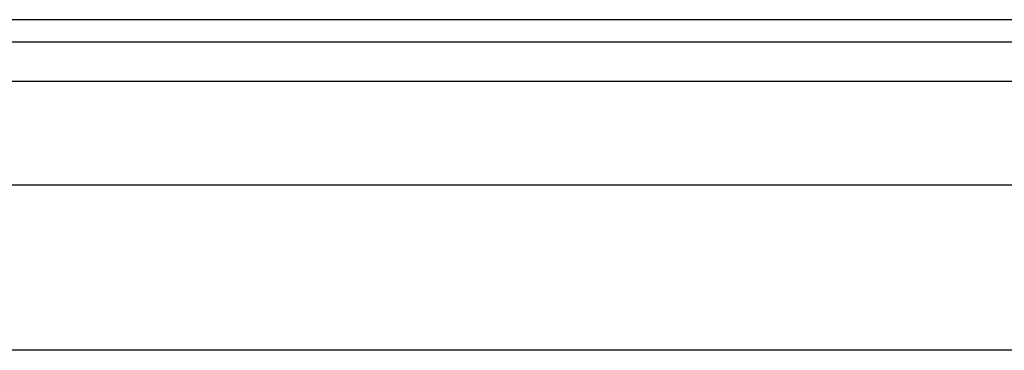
# Model space of a CAD drawing. Header units: inches. Extents: x 2 to 128, y 2 to 83.
# Tile 48 of 100: x 9.96 to 13.03, y 62.6 to 63.64. Entities that reach past the tile are written whole.
import ezdxf

# ---------------------------------------------------------------- set-up
doc = ezdxf.new("R2010")
doc.units = ezdxf.units.IN
doc.header["$LTSCALE"] = 7.686019
doc.header["$MEASUREMENT"] = 0
doc.layers.add('Visible Edges(ANSI)', color=7, linetype='Continuous', lineweight=25)
doc.layers.add('Visible Tangent Edges(ANSI)', color=7, linetype='Continuous', lineweight=25)

msp = doc.modelspace()

# ---------------------------------------------------------------- linework, layer by layer
at = {"layer": 'Visible Edges(ANSI)'}
for p, q in [((37.5193, 63.6352), (6.5673, 63.6352)), ((6.5673, 63.5657), (37.5193, 63.5657)), ((7.5246, 63.1194), (36.5353, 63.1194)), ((36.5353, 62.6036), (7.5246, 62.6036))]:
    msp.add_line(p, q, dxfattribs=at)
at = {"layer": 'Visible Tangent Edges(ANSI)'}
msp.add_line((6.5673, 63.4439), (37.5193, 63.4439), dxfattribs=at)

doc.saveas('drawing.dxf')
